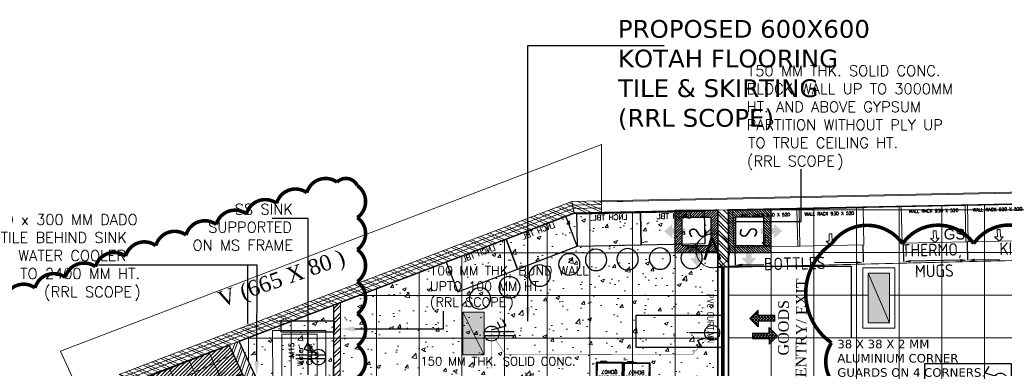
# Model space of a CAD drawing. Header units: millimetres. Extents: x 52937 to 262245, y 6619 to 63681.
# Tile 12 of 56: x 59917 to 73765, y 43276 to 48178. Entities that reach past the tile are written whole.
import ezdxf
from ezdxf.enums import TextEntityAlignment as Align

# ---------------------------------------------------------------- set-up
doc = ezdxf.new("R2010")
doc.units = ezdxf.units.MM
doc.linetypes.add('CONTINU', pattern=[0])
doc.linetypes.add('DASHED', pattern=[0.75, 0.5, -0.25])
for name, color, linetype, lineweight in [('AL_F-SLAT-WALL', 8, 'Continuous', 15), ('BAYS-RR', 8, 'Continuous', 0), ('COLUMN', 8, 'Continuous', 0), ('COUNTERS', 8, 'Continuous', 18), ('FALSE-CEILING', 8, 'Continuous', 13), ('FLOORING-WITH-HATCH', 8, 'Continuous', 20), ('HATCH', 8, 'Continuous', 5), ('PVC-AIR-CURTAIN', 8, 'Continuous', 0), ('SECTIONS', 8, 'DASHED', 20), ('TEXT', 8, 'Continuous', 5), ('WALL-HATCH', 8, 'Continuous', 5), ('WALLS', 8, 'Continuous', 5), ('WATER-COOLER', 8, 'Continuous', 20)]:
    doc.layers.add(name, color=color, linetype=linetype, lineweight=lineweight)
for name, color, linetype in [('AREA', 8, 'Continuous'), ('ARROWS', 6, 'Continuous'), ('CLOUD-REVISIONS', 8, 'Continuous'), ('COLUMN-CLADDING', 8, 'Continuous'), ('DIMENSIONS & CATEGORY - BREAKUP', 8, 'Continuous'), ('E-16A-RAW-POINT', 6, 'Continuous'), ('E-6A-RAW-POINT', 6, 'Continuous'), ('E-P D B -01', 211, 'Continuous'), ('E-UPS-POINT', 4, 'Continuous'), ('F-LOCKERS', 211, 'Continuous'), ('F-LUNCH-TABLE', 211, 'Continuous'), ('RAISED-FLOOR-AREA', 8, 'Continuous')]:
    doc.layers.add(name, color=color, linetype=linetype)
doc.styles.add('1', font='isocpeur.ttf', dxfattribs={"width": 0.75})
doc.styles.add('ARIAL', font='romans.shx', dxfattribs={"width": 0.8})
doc.styles.add('ATTR', font='times.ttf', dxfattribs={"height": 15})
doc.styles.add('FIXTXT', font='iso.shx')
doc.styles.add('GENERAL', font='romans.shx')
doc.styles.add('ISO', font='iso.shx', dxfattribs={"height": 175})
doc.styles.add('Scale_50', font='simplex.shx', dxfattribs={"height": 75})
doc.styles.get("Standard").update_dxf_attribs({"font": 'arial.ttf'})
doc.styles.add('survey', font='times.ttf')
doc.styles.add('VERDANA', font='verdana.ttf')
doc.linetypes.add('ZIGZAG', pattern='A,0.0001,-0.2,[131,ltypeshp.shx,S=0.2,R=0,X=-0.2,Y=0],-0.4,[131,ltypeshp.shx,S=0.2,R=180,X=0.2,Y=0],-0.2', length=0.8001)
doc.dimstyles.new('Nilesh', dxfattribs={"dimtxt": 150, "dimasz": 100, "dimexe": 50, "dimexo": 50, "dimgap": 10, "dimtad": 0, "dimdec": 0, "dimrnd": 5, "dimzin": 0, "dimdsep": 46, "dimtxsty": 'Standard', "dimblk": 'ARCHTICK', "dimcen": 0.09, "dimclrd": 5, "dimclre": 8, "dimclrt": 7, "dimadec": 0, "dimazin": 0, "dimtfac": 1, "dimtdec": 0, "dimtofl": 0, "dimtmove": 1, "dimatfit": 3, "dimfxl": 0.18, "dimtolj": 1, "dimtzin": 0, "dimarcsym": 0})

# ---------------------------------------------------------------- blocks, each defined once
blk = doc.blocks.new('A$C0FCE1A72')
at = {"layer": 'FLOORING-WITH-HATCH', "ltscale": 0.2}
h = blk.add_hatch(dxfattribs=at)
h.set_pattern_fill('ANSI31', color=256, scale=100, angle=540, style=0)
h.set_pattern_definition([(225, (-753112.875, -3701586.918), (8.838834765, -8.838834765), [])])
h.paths.add_polyline_path([(95.9, 377.9), (95.9, 77.9), (395.9, 77.9), (395.9, 377.9)])
h.paths.add_polyline_path([(145.9, 327.9), (145.9, 127.9), (345.9, 127.9), (345.9, 327.9)], flags=16)
at = {"layer": 'FLOORING-WITH-HATCH', "ltscale": 125}
for points in [[(57.2, 254.3), (150.7, 254.6), (150.9, 214.1), (57.4, 213.8), (57.5, 183), (0, 233.7), (57.1, 285.2)], [(227.2, 57.2), (227, 150.7), (267.4, 150.9), (267.7, 57.4), (298.5, 57.5), (247.8, 0), (196.4, 57.1)]]:
    blk.add_hatch(color=0, dxfattribs=at).paths.add_polyline_path(points)
at = {"layer": 'FLOORING-WITH-HATCH', "color": 41, "lineweight": 25}
for points in [[(95.9, 377.9), (95.9, 77.9), (395.9, 77.9), (395.9, 377.9)], [(145.9, 327.9), (145.9, 127.9), (345.9, 127.9), (345.9, 327.9)]]:
    blk.add_lwpolyline(points, close=True, dxfattribs=at)
at = {"layer": 'FLOORING-WITH-HATCH', "linetype": 'ZIGZAG', "ltscale": 100, "insert": (199.6, 299.5), "char_height": 125, "width": 163.178, "attachment_point": 1, "rotation": 0.31721, "style": '1'}
blk.add_mtext('S', dxfattribs=at)
blk = doc.blocks.new('_ArchTick')
at = {"color": 0, "linetype": 'ByBlock', "const_width": 0.15}
blk.add_lwpolyline([(-0.5, -0.5), (0.5, 0.5)], dxfattribs=at)
blk = doc.blocks.new('WATER-COOLER-M15')
at = {"layer": 'WATER-COOLER'}
for points in [[(-1057393, -1158886), (-1057393, -1159636), (-1058143, -1159636), (-1058143, -1158886)], [(-1057515, -1158939), (-1057515, -1159589), (-1058015, -1159589), (-1058015, -1158939)]]:
    blk.add_lwpolyline(points, close=True, dxfattribs=at)
at = {"layer": 'WATER-COOLER', "insert": (-1057917, -1159057, 53342), "char_height": 75, "width": 574.31, "attachment_point": 3, "rotation": 89.9998, "style": 'Scale_50'}
blk.add_mtext('M15 \\PWater  Cooler   ', dxfattribs=at)
blk = doc.blocks.new('930 X 530 - WALL-RACK')
at = {"layer": 'BAYS-RR'}
blk.add_lwpolyline([(2181183, -389879), (2182113, -389879), (2182113, -389359), (2181183, -389359)], close=True, dxfattribs=at)
blk.add_lwpolyline([(2181648, -389879), (2181586, -389818), (2181627, -389818), (2181627, -389715), (2181668, -389715), (2181668, -389818), (2181709, -389818), (2181648, -389879)], dxfattribs=at)
at = {"layer": 'BAYS-RR', "insert": (2181638, -389409), "char_height": 45, "width": 1264.97, "attachment_point": 2, "rotation": 360, "style": 'Scale_50'}
blk.add_mtext('WALL RACK 930 X 520', dxfattribs=at)
blk = doc.blocks.new('LUNCH-TABLE')
at = {"layer": 'F-LUNCH-TABLE'}
blk.add_lwpolyline([(0, 0), (0, -900), (-450, -900), (-450, 0)], close=True, dxfattribs=at)
for centre in [(198, -259), (198, -703)]:
    blk.add_circle(centre, 150, dxfattribs=at)
at = {"layer": 'F-LUNCH-TABLE', "insert": (-435, -713), "char_height": 75, "width": 586.97, "attachment_point": 1, "rotation": 90, "style": 'Scale_50'}
blk.add_mtext('LNCH TBL', dxfattribs=at)
blk = doc.blocks.new('LOCKERS-BOH07')
at = {"layer": 'F-LOCKERS'}
blk.add_lwpolyline([(-190, -457), (190, -457), (190, 0), (-190, 0)], close=True, dxfattribs=at)
at = {"layer": 'F-LOCKERS', "ltscale": 400}
blk.add_lwpolyline([(-178, -445), (178, -445), (178, -12), (-178, -12)], close=True, dxfattribs=at)
at = {"layer": 'F-LOCKERS'}
blk.add_lwpolyline([(40, -457), (40, -470), (131, -470), (131, -457)], dxfattribs=at)
at = {"layer": 'F-LOCKERS', "style": 'FIXTXT'}
blk.add_text('LOCKERS', height=50, rotation=0.0502, dxfattribs=at).set_placement((0, -255), align=Align.MIDDLE_CENTER)
blk.add_attdef('LOCKERS', text='', height=50, dxfattribs=at).set_placement((0, -322), align=Align.MIDDLE_CENTER)
blk = doc.blocks.new('STAFF')
at = {"layer": 'ARROWS'}
h = blk.add_hatch(dxfattribs=at)
h.set_pattern_fill('ANSI37', color=256, scale=50, style=0)
h.set_pattern_definition([(45, (853233.83, -315675.63), (-112.253, 112.253), []), (135, (853233.83, -315675.63), (-112.253, -112.253), [])])
h.paths.add_polyline_path([(849552, -319261), (849972, -319261), (849972, -320521), (850392, -320521), (850392, -319261), (850812, -319261), (850182, -318631)])
for p, q in [((849552, -319261), (850182, -318631)), ((850812, -319261), (850182, -318631)), ((849972, -319261), (849552, -319261)), ((849972, -320521), (849972, -319261)), ((850392, -320521), (850392, -319261)), ((850392, -319261), (850812, -319261)), ((849972, -320521), (850392, -320521))]:
    blk.add_line(p, q, dxfattribs=at)
blk = doc.blocks.new('A$C607846D0')
at = {"layer": 'FALSE-CEILING', "ltscale": 125}
for points in [[(263, 641), (262, 454), (343, 454), (343, 641), (405, 641), (304, 756), (201, 641)], [(677, 247), (490, 247), (490, 327), (677, 328), (677, 390), (792, 288), (677, 185)]]:
    blk.add_hatch(color=0, dxfattribs=at).paths.add_polyline_path(points)
at = {"layer": 'FALSE-CEILING', "ltscale": 0.2}
h = blk.add_hatch(dxfattribs=at)
h.set_pattern_fill('ANSI31', color=256, scale=199.937988, angle=360, style=0)
h.set_pattern_definition([(45, (1502530.488, 7402277.813), (-17.67218843, 17.67218843), [])])
h.paths.add_polyline_path([(0, 0), (0, 600), (600, 600), (600, 0)])
h.paths.add_polyline_path([(100, 100), (100, 500), (500, 500), (500, 100)], flags=16)
at = {"layer": 'FALSE-CEILING', "color": 41, "lineweight": 25}
for points in [[(0, 0), (0, 600), (600, 600), (600, 0)], [(100, 100), (100, 500), (500, 500), (500, 100)]]:
    blk.add_lwpolyline(points, close=True, dxfattribs=at)
at = {"layer": 'FALSE-CEILING', "linetype": 'ZIGZAG', "ltscale": 100, "insert": (192, 143), "char_height": 250, "width": 326.25, "attachment_point": 7, "rotation": 359.6828, "style": '1'}
blk.add_mtext('S', dxfattribs=at)
blk = doc.blocks.new('6A-RAW-POINT')
at = {"layer": 'E-6A-RAW-POINT', "flags": 128}
for points in [[(0, 0), (0, 4)], [(0.5, 1), (1.02, 2.93), (1.88, 2.43)]]:
    blk.add_lwpolyline(points, dxfattribs=at)
blk.add_lwpolyline([(-1, 1, 1), (1, 1, 1)], format="xyb", close=True, dxfattribs=at)
blk = doc.blocks.new('16A-RAW-POINT')
at = {"layer": 'E-16A-RAW-POINT', "color": 6, "flags": 128}
for points in [[(0.31, 0.14), (0.31, 3.34)], [(0.71, 0.14), (0.71, 3.34)], [(0.91, 0.92), (1.32, 2.46), (2.01, 2.06)], [(1.16, 1.86), (1.71, 1.54)]]:
    blk.add_lwpolyline(points, dxfattribs=at)
blk.add_lwpolyline([(-0.29, 0.92, 1), (1.31, 0.92, 1)], format="xyb", close=True, dxfattribs=at)
blk = doc.blocks.new('6A UPS POINT')
at = {"layer": 'E-UPS-POINT'}
h = blk.add_hatch(dxfattribs=at)
h.set_pattern_fill('_USER', color=6, scale=40.02075, angle=90, style=0, pattern_type=0)
h.set_pattern_definition([(90, (-12463.57, -36874.51), (-40.02075, 0), [])])
h.paths.add_polyline_path([(0, 133, 0.414214), (-133, 0, 0.414214), (0, -133)])
at = {"layer": 'E-UPS-POINT', "color": 40, "flags": 128}
for points in [[(0, -133), (0, 400)], [(67, 0), (136, 258), (251, 191)]]:
    blk.add_lwpolyline(points, dxfattribs=at)
blk.add_lwpolyline([(-133, 0, 1), (133, 0, 1)], format="xyb", close=True, dxfattribs=at)

msp = doc.modelspace()

# ---------------------------------------------------------------- hatches: boundary and pattern name
at = {"layer": 'COLUMN'}
for points in [[(72148.6, 44614.6), (71848.6, 44614.6), (71848.6, 43914.6), (72148.6, 43914.6)], [(66148.6, 44064.8), (66448.6, 44064.8), (66448.6, 43464.8), (66148.6, 43464.8)]]:
    msp.add_hatch(color=256, dxfattribs=at).paths.add_polyline_path(points)
at = {"layer": 'FLOORING-WITH-HATCH', "linetype": 'CONTINU'}
h = msp.add_hatch(dxfattribs=at)
h.set_pattern_fill('_USER', color=8, scale=600, style=0, double=1, pattern_type=0)
h.set_pattern_definition([(0, (69884.6, 45503.13), (0, 600), []), (90, (69884.6, 45503.13), (-600, 4e-14), [])])
h.paths.add_polyline_path([(87198.6, 29439.8), (86998.8, 29439.8), (86998.8, 17940.4), (82273.8, 17940.4), (82273.6, 29739.8), (82843.6, 29739.8), (82843.6, 31169.8), (85103.6, 31169.8), (85103.6, 29739.8), (87198.6, 29739.8)], flags=16)
h.paths.add_polyline_path([(71848.6, 44614.6), (72148.6, 44614.6), (72148.6, 43914.6), (71848.6, 43914.6)], flags=16)
h.paths.add_polyline_path([(77548.7, 44615.1), (77848.7, 44615.1), (77848.7, 43915.1), (77548.7, 43915.1)], flags=16)
h.paths.add_polyline_path([(83298.7, 44614.6), (83598.7, 44614.6), (83598.7, 43914.6), (83298.7, 43914.6)], flags=16)
h.paths.add_polyline_path([(83298.7, 40665.4), (83598.7, 40665.4), (83598.7, 39965.4), (83298.7, 39965.4)], flags=16)
h.paths.add_polyline_path([(77548.7, 40665.4), (77848.7, 40665.4), (77848.7, 39965.4), (77548.7, 39965.4)], flags=16)
h.paths.add_polyline_path([(71848.6, 40664.8), (72148.6, 40664.8), (72148.6, 39949.8), (71848.6, 39949.8)], flags=16)
h.paths.add_polyline_path([(77848.7, 35465.4), (77848.7, 34765.4), (77548.7, 34765.4), (77548.7, 35465.4)], flags=16)
h.paths.add_polyline_path([(83298.7, 35465.4), (83598.7, 35465.4), (83598.7, 34965.4), (83298.7, 34965.4)], flags=16)
h.paths.add_polyline_path([(77898.6, 29739.8), (77898.6, 29439.8), (77298.6, 29439.8), (77298.6, 29739.8)], flags=16)
h.paths.add_polyline_path([(72148.6, 29439.8), (71848.6, 29439.8), (71848.6, 30039.8), (72148.6, 30039.8)], flags=17)
h.paths.add_polyline_path([(68798.7, 30139.8), (69098.7, 30139.8), (69098.7, 29439.8), (68798.7, 29439.8)], flags=16)
h.paths.add_polyline_path([(86998.6, 12490.4), (86998.6, 12190.4), (86258.6, 12190.4), (86258.6, 12490.4)], flags=16)
h.paths.add_polyline_path([(71848.6, 37485.9), (71848.6, 38385.9), (73348.6, 38385.9), (73348.6, 37485.9)], flags=16)
h.paths.add_polyline_path([(70878.6, 40179.8), (71848.6, 40179.8), (71848.6, 40664.8), (72148.6, 40664.8), (72148.6, 39949.8), (70878.6, 39954.7), (68248.8, 39964.8), (68248.4, 35415.8), (71548.6, 35416), (72448.6, 35360.9), (72148.6, 35360.9), (72148.6, 34865.4), (71848.6, 34865.4), (71848.6, 35214.8), (65167.2, 35214.8), (67766.7, 29589.6), (74943.8, 29589.6), (74943.8, 26014.8), (76373.6, 26014.8), (76373.6, 26164.8), (76877.5, 26164.8), (76873.6, 23664.8), (76823.6, 23664.8), (76823.6, 20520.3), (76873.6, 20520.3), (76873.6, 19920.3), (76823.6, 19920.3), (76823.6, 16651.8), (78576, 15414), (78635.5, 15498), (79043.6, 15209.1), (78986.7, 15128.8), (82255.2, 12815.3), (82314.1, 12898.4), (82640.6, 12667.3), (82582, 12584.5), (86437.3, 9861.3), (86493.1, 9940.1), (86819.5, 9709), (86766.6, 9634.1), (90398.8, 7063.1), (90422.8, 7097.1), (90708.6, 6895.2), (90708.6, 12429.7), (92958.6, 12429.7), (93254.1, 33285.6), (86771.8, 33285.2), (86771.8, 45844.8), (69885.3, 45503.5), (69885.8, 42889.8), (70878.6, 42889.8)])
h = msp.add_hatch(dxfattribs=at)
h.set_pattern_fill('_USER', color=8, scale=600, style=0, double=1, pattern_type=0)
h.set_pattern_definition([(0, (69735.73, 45500), (0, 600), []), (90, (69735.73, 45500), (-600, 4e-14), [])])
h.paths.add_polyline_path([(66148.7, 39964.8), (66148.6, 40664.8), (66448.6, 40664.8), (66448.7, 40114.8), (67018.6, 40114.9), (67018.6, 40414.9), (68018.6, 40414.9), (68018.6, 42889.8), (69735.8, 42889.8), (69735.9, 45500), (68099.1, 45465.4), (67714.3, 45457.3), (63002.1, 43655.8), (63448.6, 42700.9), (63448.6, 42940.4), (63748.6, 42940.4), (63748.6, 42490.8), (64899.1, 42490.8), (64899.3, 42340.6), (65199, 42340.5), (65198.9, 41340.5), (64898.9, 41340.6), (64909.8, 39694.2), (64488.5, 39694.9), (64489.2, 38561.4), (66298.6, 39405.7), (66298.6, 39964.8)])
h = msp.add_hatch(dxfattribs=at)
h.set_pattern_fill('AR-CONC', color=8, scale=75, style=0)
h.set_pattern_definition([(50, (-10519421.8, -1781447.46), (537.945137, -47.064101), [56.25, -618.75]), (355, (-10519421.8, -1781447.46), (-104.0635, 564.1441), [45, -495]), (100.4514445, (-10519377, -1781451.4), (433.881635, 517.079993), [47.805144, -525.856584]), (46.1842, (-10519421.8, -1781297.46), (800.431, -124.13946), [84.375, -928.125]), (96.6356355, (-10519355.1, -1781307.8), (700.99646, 730.58895), [71.707757, -788.78532]), (351.184164, (-10519421.8, -1781297.5), (700.99646, 730.58895), [67.5, -742.5]), (21, (-10519346.8, -1781334.96), (447.680289, -301.964168), [56.25, -618.75]), (326, (-10519346.8, -1781334.96), (182.4865, 543.862534), [45, -495]), (71.451445, (-10519309.5, -1781360.1), (630.166783, 241.898365), [47.805143, -525.856584]), (37.5, (-10519421.81, -1781447.46), (9.1198915, 249.6703904), [0, -489, 0, -502.5, 0, -496.875]), (7.5, (-10519421.81, -1781447.46), (197.302153, 295.808784), [0, -286.5, 0, -477.75, 0, -189.375]), (327.5, (-10519589.06, -1781447.46), (400.366827, -16.9161538), [0, -187.5, 0, -585, 0, -776.25]), (317.5, (-10519664.06, -1781447.46), (437.389627, 75.078737), [0, -243.75, 0, -388.5, 0, -551.25])])
h.paths.add_polyline_path([(66148.7, 39964.8), (66148.6, 40664.8), (66448.6, 40664.8), (66448.7, 40114.8), (67018.6, 40114.9), (67018.6, 40414.9), (68018.6, 40414.9), (68018.6, 42889.8), (69735.8, 42889.8), (69735.9, 45500), (68099.1, 45465.4), (67714.3, 45457.3), (63002.1, 43655.8), (63448.6, 42700.9), (63448.6, 42940.4), (63748.6, 42940.4), (63748.6, 42490.8), (64899.1, 42490.8), (64899.3, 42340.6), (65199, 42340.5), (65198.9, 41340.5), (64898.9, 41340.6), (64909.8, 39694.2), (64488.5, 39694.9), (64489.2, 38561.4), (66298.6, 39405.7), (66298.6, 39964.8)])
h = msp.add_hatch(dxfattribs=at)
h.set_pattern_fill('_USER', color=8, scale=300, angle=25, style=0, double=1, pattern_type=0)
h.set_pattern_definition([(25, (63301.6, 42656.44), (-126.785, 271.89), []), (115, (63301.6, 42656.44), (-271.89, -126.785), [])])
h.paths.add_polyline_path([(62144.4, 42113.1), (63301.9, 42656.6), (62861.4, 43602.9), (61666.5, 43146.3)])
at = {"layer": 'HATCH', "linetype": 'Continuous'}
h = msp.add_hatch(dxfattribs=at)
h.set_pattern_fill('ANSI31', color=8, scale=300, style=0)
h.set_pattern_definition([(45, (-10519421.813, -1781447.46), (-26.5165043, 26.5165043), [])])
h.paths.add_polyline_path([(62008.6, 42050.4), (63301.9, 42656.6), (62861.4, 43602.9), (61530.7, 43083.5)])
at = {"layer": 'HATCH', "linetype": 'CONTINU'}
h = msp.add_hatch(dxfattribs=at)
h.set_pattern_fill('_USER', color=8, scale=600, angle=25, style=0, double=1, pattern_type=0)
h.set_pattern_definition([(25, (63301.93, 42656.6), (-253.57, 543.78), []), (115, (63301.93, 42656.6), (-543.78, -253.57), [])])
h.paths.add_polyline_path([(62008.6, 42050.3), (63301.9, 42656.6), (62861.4, 43602.9), (61530.7, 43083.5)])
at = {"layer": 'SECTIONS'}
h = msp.add_hatch(color=256, dxfattribs=at)
h.paths.add_polyline_path([(70002.7, 44935.4), (69904.4, 44933.3, 0.1948993), (69834, 45097.2)])
h.paths.add_polyline_path([(69498.2, 45095.2), (69659.9, 45264), (69828.7, 45102.2, 0.40519)])
h.paths.add_polyline_path([(69331.4, 44921.2), (69493.1, 45089.9, 0.1948993), (69429.7, 44923.3)])
at = {"layer": 'WALL-HATCH'}
h = msp.add_hatch(dxfattribs=at)
h.set_pattern_fill('ANSI32', color=256, scale=250, angle=-69.08671, style=0)
h.set_pattern_definition([(335.9132904, (9306515.14, 5520879.4), (38.2611288, 85.5870815), []), (335.9132904, (9306530.91, 5520838.12), (38.2611288, 85.5870815), [])])
h.paths.add_polyline_path([(61526.6, 43092.8), (67714.2, 45457.3), (67682, 45621.6), (61316.8, 43189.3)])
h = msp.add_hatch(dxfattribs=at)
h.set_pattern_fill('ANSI32', color=256, scale=250, angle=-69.08671, style=0)
h.set_pattern_definition([(335.9132904, (-10519421.81, -1781447.46), (38.2611288, 85.5870815), []), (335.9132904, (-10519406.04, -1781488.74), (38.2611288, 85.5870815), [])])
h.paths.add_polyline_path([(68099, 45465.4), (68099.1, 45630.4), (67682, 45621.6), (67714.1, 45457.2)])
h = msp.add_hatch(dxfattribs=at)
h.set_pattern_fill('ANSI32', color=256, scale=10, angle=449.97824, style=0)
h.set_pattern_definition([(134.97824, (187040.82, 86929.305), (-67.377495, -67.32634), []), (134.97824, (187040.84, 86974.21), (-67.377495, -67.32634), [])])
h.paths.add_polyline_path([(69735.8, 44704.6), (69885.8, 44704.5), (69884.6, 45503.1), (69735.9, 45500)])
h = msp.add_hatch(dxfattribs=at)
h.set_pattern_fill('ANSI32', color=256, scale=300, angle=180, style=0)
h.set_pattern_definition([(225, (-10519421.81, -1781447.46), (79.5495129, -79.5495129), []), (225, (-10519474.85, -1781447.46), (79.5495129, -79.5495129), [])])
h.paths.add_polyline_path([(64425.5, 42490.8), (64325.5, 42490.8), (64329, 44163.7), (64429.4, 44201.9)])
h = msp.add_hatch(dxfattribs=at)
h.set_pattern_fill('ANSI32', color=256, scale=10, angle=745.08288, style=0)
h.set_pattern_definition([(70.08288, (180635.88, -72489.16), (-89.55275, 32.447913), []), (70.08288, (180676.55, -72470.12), (-89.55275, 32.447913), [])])
h.paths.add_polyline_path([(63448.6, 42340.4), (63448.6, 42940.4), (63336.7, 42940.4), (63002.1, 43655.8), (62861, 43603.5)])

# ---------------------------------------------------------------- linework, layer by layer
at = {"layer": 'AREA', "const_width": 5}
msp.add_lwpolyline([(68018.6, 35385.7), (68018.6, 42892.8), (69735.9, 42892.8), (69735.7, 45506.3), (67714.2, 45457.3), (61526.6, 43092.8), (65097.8, 35365), (68018.6, 35365.1), (68018.6, 35385.7)], dxfattribs=at)
at = {"layer": 'ARROWS'}
for points in [[(69996.7, 45339.5), (70908.2, 45339.5), (70908.2, 46075.5)], [(63973.6, 43185.4), (63973.6, 45384.5), (63469.2, 45384.5)], [(63249.7, 43378.4), (63255.2, 44725), (61024.7, 44725)], [(63127.7, 43903.9), (63127.7, 44725)], [(64629.1, 43829), (65875.7, 43829), (65875.7, 44078.1)]]:
    msp.add_lwpolyline(points, dxfattribs=at)
for points in [[(69996.7, 45306.2), (69796.7, 45339.5), (69996.7, 45372.9)], [(63161, 43903.9), (63127.7, 43703.9), (63094.3, 43903.9)], [(64629.1, 43795.7), (64429.1, 43829), (64629.1, 43862.4)], [(63283, 43378.3), (63248.8, 43178.4), (63216.3, 43378.5)]]:
    msp.add_solid(points, dxfattribs=at)
at = {"layer": 'CLOUD-REVISIONS', "const_width": 50}
for points in [[(71333.7, 45025.9, -0.5205671), (72333.7, 45027.7, -0.5205671), (73333.7, 45029.6, -0.5205671), (74333.7, 45031.4, -0.5205671)], [(74610.7, 42911, -0.5205671), (73610.7, 42911, -0.5205671), (72610.7, 42911, -0.5205671), (71610.7, 42911, -0.5205671), (71333.7, 43634, -0.5205671), (71333.7, 45025.9, -0.5205671)]]:
    msp.add_lwpolyline(points, format="xyb", dxfattribs=at)
at = {"layer": 'COLUMN'}
for p, q in [((71848.6, 44614.6), (72148.6, 43914.6)), ((66148.6, 44064.8), (66448.6, 43464.8))]:
    msp.add_line(p, q, dxfattribs=at)
for points in [[(71773.6, 44689.6), (72223.6, 44689.6), (72223.6, 43839.6), (71773.6, 43839.6)], [(71773.6, 44689.6), (72223.6, 44689.6), (72223.6, 43839.6), (71773.6, 43839.6)], [(71848.6, 43914.6), (72148.6, 43914.6), (72148.6, 44614.6), (71848.6, 44614.6)], [(71848.6, 44614.6), (72148.6, 44614.6), (72148.6, 43914.6), (71848.6, 43914.6)], [(71848.6, 44614.6), (72148.6, 44614.6), (72148.6, 43914.6), (71848.6, 43914.6)], [(66148.6, 44064.8), (66448.6, 44064.8), (66448.6, 43464.8), (66148.6, 43464.8)], [(66448.6, 44064.8), (66448.6, 43464.8), (66148.6, 43464.8), (66148.6, 44064.8)], [(66148.6, 43464.8), (66148.6, 44064.8), (66448.6, 44064.8), (66448.6, 43464.8)]]:
    msp.add_lwpolyline(points, close=True, dxfattribs=at)
at = {"layer": 'COLUMN-CLADDING', "ltscale": 10, "const_width": 5}
for points in [[(69735.8, 44742.6), (69735.8, 44704.6), (69773.8, 44704.6)], [(69886, 44742.6), (69886, 44704.6), (69848, 44704.6)]]:
    msp.add_lwpolyline(points, dxfattribs=at)
at = {"layer": 'COUNTERS'}
for p, q in [((67682, 45621.6, 0), (61316.8, 43189.3, 0)), ((67691.7, 45571.8, 0), (61384.7, 43161.7, 0)), ((67682, 45621.6, 0), (68099.1, 45630.4)), ((67691.7, 45571.8, 0), (68100.1, 45580.4)), ((67701.5, 45522, 0), (61452.5, 43134.1, 0)), ((67714.1, 45457.2, 0), (61465.1, 43069.3, 0)), ((67701.5, 45522, 0), (68101.2, 45530.5)), ((67714.1, 45457.3), (68099.1, 45465.4, 0))]:
    msp.add_line(p, q, dxfattribs=at)
at = {"layer": 'COUNTERS', "ltscale": 0.01}
for p, q in [((63002.1, 43655.8), (64329, 44163.7)), ((63448.6, 42700.9), (63002.1, 43655.8))]:
    msp.add_line(p, q, dxfattribs=at)
at = {"layer": 'DIMENSIONS & CATEGORY - BREAKUP', "color": 8}
for p, q in [((71773.6, 45012.9), (71778.9, 44766.5)), ((72340.6, 45034.1, 0), (72346, 44778.6, 0)), ((73240.4, 45053.3, 0), (73245.8, 44797.7, 0)), ((73240.4, 45053.3, 0), (73245.8, 44797.7, 0)), ((69974, 44974.6), (69979.3, 44728.1)), ((70079.3, 44730.3), (70383.3, 44736.7)), ((71678.9, 44764.4), (71374.9, 44757.9)), ((73145.8, 44795.6, 0), (72446, 44780.7, 0)), ((73345.8, 44799.9, 0), (73698.4, 44807.4, 0))]:
    msp.add_line(p, q, dxfattribs=at)
for points in [[(70078.9, 44746.9), (70079.6, 44713.6), (69979.3, 44728.1)], [(71678.5, 44781), (71679.3, 44747.7), (71778.9, 44766.5)], [(72445.6, 44797.4, 0), (72446.4, 44764, 0), (72346, 44778.6, 0)], [(73145.5, 44812.3, 0), (73146.2, 44779, 0), (73245.8, 44797.7, 0)], [(73345.4, 44816.5, 0), (73346.1, 44783.2, 0), (73245.8, 44797.7, 0)]]:
    msp.add_solid(points, dxfattribs=at)
at = {"layer": 'E-6A-RAW-POINT'}
msp.add_lwpolyline([(68588.6, 44024.7), (69810.8, 44024.7), (69810.8, 43569.6), (68588.6, 43569.6)], close=True, dxfattribs=at)
at = {"layer": 'E-P D B -01', "color": 2, "linetype": 'ByBlock', "extrusion": (1.94853e-08, -4.72426e-08, 1), "elevation": 0}
msp.add_lwpolyline([(64346.2, 43938.8), (63590.2, 43938.8), (63590.2, 43787.8), (64346.2, 43787.8)], close=True, dxfattribs=at)
at = {"layer": 'E-P D B -01', "color": 2, "linetype": 'ByBlock'}
msp.add_lwpolyline([(64119.1, 43433.3), (63968.2, 43631.9), (63968.2, 43787.8)], dxfattribs=at)
at = {"layer": 'E-P D B -01', "color": 150, "linetype": 'ByBlock', "const_width": 5, "elevation": 0}
msp.add_lwpolyline([(69655.4, 43775.8), (69379.2, 43471.2), (66747.6, 43474), (66554, 43764.8), (66554, 43275.4)], dxfattribs=at)
at = {"layer": 'E-UPS-POINT', "color": 3, "elevation": 0}
msp.add_lwpolyline([(73865.7, 43340), (72643.5, 43340), (72643.5, 42884.9), (73865.7, 42884.9)], close=True, dxfattribs=at)
at = {"layer": 'FALSE-CEILING', "color": 8, "linetype": 'Continuous', "const_width": 20, "elevation": 5113.3}
msp.add_lwpolyline([(62008.6, 42050.4), (63301.9, 42656.6), (62861.4, 43602.9), (61530.7, 43083.5)], close=True, dxfattribs=at)
at = {"layer": 'FLOORING-WITH-HATCH', "color": 8, "linetype": 'Continuous', "const_width": 20}
msp.add_lwpolyline([(74943.8, 29589.6), (67766.7, 29589.6), (65167.2, 35214.8), (71848.6, 35214.8), (71848.6, 34865.4), (72148.6, 34865.4), (72148.6, 35410.9), (71548.6, 35416), (68248.4, 35415.8), (68248.8, 39964.8), (72148.6, 39949.8), (72148.6, 40664.8), (71848.6, 40664.8), (71848.6, 40179.8), (70878.6, 40179.8), (70878.6, 42889.8), (69885.8, 42889.8), (69885.3, 45503.1), (86771.8, 45844.8)], dxfattribs=at)
at = {"layer": 'FLOORING-WITH-HATCH', "color": 8, "linetype": 'Continuous', "const_width": 20, "elevation": 0}
msp.add_lwpolyline([(69735.8, 42889.8), (69735.9, 45500), (68099.1, 45465.4), (67714.3, 45457.3), (63002.1, 43655.8), (63448.6, 42700.9)], dxfattribs=at)
at = {"layer": 'FLOORING-WITH-HATCH', "color": 8, "linetype": 'Continuous', "const_width": 20, "elevation": 5113.3}
msp.add_lwpolyline([(62144.4, 42113.1), (63301.9, 42656.6), (62861.4, 43602.9), (61666.5, 43146.3)], close=True, dxfattribs=at)
at = {"layer": 'HATCH', "ltscale": 2000}
for p, q in [((68099.1, 46423.3), (60488.7, 43515.2)), ((68099.1, 45630.4), (68099.1, 46423.3)), ((60488.7, 43515.2), (69781.2, 23406.9))]:
    msp.add_line(p, q, dxfattribs=at)
at = {"layer": 'PVC-AIR-CURTAIN', "ltscale": 100, "const_width": 50}
msp.add_lwpolyline([(69806.7, 42889.8), (69806.7, 44704.6)], dxfattribs=at)
at = {"layer": 'PVC-AIR-CURTAIN', "ltscale": 500}
msp.add_lwpolyline([(69735.8, 44704.6), (69735.8, 42889.8), (69885.8, 42889.8), (69885.8, 44704.6)], close=True, dxfattribs=at)
at = {"layer": 'RAISED-FLOOR-AREA', "color": 8, "const_width": 50}
msp.add_lwpolyline([(59707.6, 44258.6, -0.5205671), (60132.4, 44407.2, -0.5205671), (60557.1, 44555.9, -0.5205671), (60981.9, 44704.6, -0.5205671), (61406.6, 44853.2, -0.5205671), (61831.3, 45001.9, -0.5205671), (62256.1, 45150.5, -0.5205671), (62680.8, 45299.2, -0.5205671), (63105.5, 45447.8, -0.5205671), (63530.3, 45596.5, -0.5205671), (63955, 45745.2, -0.5205671), (64379.7, 45893.8, -0.5205671), (64664.7, 45845.5, -0.5205671), (64664.7, 45395.5, -0.5205671), (64664.7, 44945.5, -0.5205671), (64664.7, 44495.5, -0.5205671), (64664.7, 44045.5, -0.5205671), (64664.7, 43595.5, -0.5205671), (64664.7, 43145.5, -0.5205671)], format="xyb", dxfattribs=at)
at = {"layer": 'RAISED-FLOOR-AREA', "color": 8, "linetype": 'Continuous', "const_width": 20, "elevation": 5113.3}
msp.add_lwpolyline([(62008.6, 42050.4), (63301.9, 42656.6), (62861.4, 43602.9), (61530.7, 43083.5)], close=True, dxfattribs=at)
at = {"layer": 'SECTIONS'}
msp.add_line((69331.4, 44921.2, 0), (69659.9, 45264, 0), dxfattribs=at)
at = {"layer": 'SECTIONS', "ltscale": 0.02, "const_width": 12, "elevation": 0}
msp.add_lwpolyline([(87388, 45112.2), (69672.1, 44691)], dxfattribs=at)
at = {"layer": 'SECTIONS'}
msp.add_circle((69667, 44928.3, 0), 237.4, dxfattribs=at)
at = {"layer": 'WALLS'}
for p, q in [((76946.8, 45817.8, 0), (68099.1, 45630.4, 0)), ((76947.1, 45802.8, 0), (68099.1, 45615.4, 0)), ((68099, 45465.4, 0), (76135, 45635.3, 0)), ((68202.3, 45617.8), (68402.3, 45622))]:
    msp.add_line(p, q, dxfattribs=at)
for points in [[(61526.6, 43092.8), (67714.2, 45457.3), (67682, 45621.6), (61316.8, 43189.3)], [(69735.8, 44704.6), (69885.8, 44704.5), (69884.6, 45503.1), (69735.9, 45500)], [(64425.5, 42490.8), (64325.5, 42490.8), (64329, 44163.7), (64429.4, 44201.9)], [(63448.6, 42340.4), (63448.6, 42940.4), (63336.7, 42940.4), (63002.1, 43655.8), (62861, 43603.5)]]:
    msp.add_lwpolyline(points, close=True, dxfattribs=at)
at = {"layer": 'WALLS', "elevation": 0}
msp.add_lwpolyline([(68099, 45465.4), (68099.1, 45630.4), (67682, 45621.6), (67714.1, 45457.2)], close=True, dxfattribs=at)

# ---------------------------------------------------------------- block references
at = {"layer": 'AL_F-SLAT-WALL', "xscale": -1}
for p, rotation in [((67759.1, 44992.7), 91.20899203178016), ((68658.9, 45011.7), 91.20899203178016), ((66918.3, 44671.4), 110.9132887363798), ((66077.6, 44350.2), 110.9132887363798)]:
    msp.add_blockref('LUNCH-TABLE', p, dxfattribs=dict(at, rotation=rotation))
at = {"layer": 'AL_F-SLAT-WALL', "rotation": 0.005446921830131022}
msp.add_blockref('WATER-COOLER-M15', (1121507.4, 1202794.4), dxfattribs=at)
at = {"layer": 'AL_F-SLAT-WALL', "extrusion": (0, 0, -1)}
ref = msp.add_blockref('LOCKERS-BOH07', (-68208.6, 42902), dxfattribs=dict(at, xscale=-1, zscale=-1, rotation=180.873470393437))
ref.add_attrib('LOCKERS', 'BOH07', dxfattribs={"height": 50, "rotation": 179.12653, "style": 'GENERAL'}).set_placement((68210.6, 43223.6), align=Align.MIDDLE_CENTER)
ref = msp.add_blockref('LOCKERS-BOH07', (-68588.6, 42896.2), dxfattribs=dict(at, xscale=-1, zscale=-1, rotation=180.873470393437))
ref.add_attrib('LOCKERS', 'BOH07', dxfattribs={"height": 50, "rotation": 179.12653, "style": 'GENERAL'}).set_placement((68590.5, 43217.8), align=Align.MIDDLE_CENTER)
at = {"layer": 'BAYS-RR', "rotation": 1.220881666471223}
for p in [(-2116669, 388350.3, 0), (-2115769.2, 388369.5, 0), (-2119035.5, 388290.8, 0), (-2118135.7, 388309.9, 0)]:
    msp.add_blockref('930 X 530 - WALL-RACK', p, dxfattribs=at)
at = {"layer": 'E-16A-RAW-POINT', "yscale": 131.7775735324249, "zscale": 131.7775735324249}
for p, xscale, rotation in [((66433.3, 43698.1), -131.7775735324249, 270), ((64239.9, 43366.5), 131.7775735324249, 90.00000000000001)]:
    msp.add_blockref('16A-RAW-POINT', p, dxfattribs=dict(at, xscale=xscale, rotation=rotation))
at = {"layer": 'E-6A-RAW-POINT', "extrusion": (6.41588e-20, -4.264e-08, 1), "xscale": -105.9440865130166, "yscale": 105.9440865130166, "zscale": 105.9440865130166, "rotation": 90}
msp.add_blockref('6A-RAW-POINT', (69761.3, 43775.8, 0), dxfattribs=at)
at = {"layer": 'E-UPS-POINT', "color": 5, "extrusion": (5.95735e-08, -4.51099e-08, 1), "xscale": 0.8333333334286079, "yscale": 0.8333333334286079, "zscale": 0.8333333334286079, "rotation": 89.83052751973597}
msp.add_blockref('6A UPS POINT', (73708, 43092.3, 0), dxfattribs=at)
at = {"layer": 'FALSE-CEILING', "color": 8, "extrusion": (-0.012463, -0.005798, 0.999906), "rotation": 114.9440458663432}
msp.add_blockref('A$C607846D0', (63422.7, 42715.3, 9189.3), dxfattribs=at)
at = {"layer": 'FLOORING-WITH-HATCH', "color": 8, "yscale": 2, "zscale": 2}
for p, xscale, rotation in [((68980.1, 44708.2), -2, 270), ((70640.4, 44711.4, 0), 2, 90)]:
    msp.add_blockref('A$C0FCE1A72', p, dxfattribs=dict(at, xscale=xscale, rotation=rotation))
at = {"layer": 'PVC-AIR-CURTAIN', "xscale": 0.1857422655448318, "yscale": 0.1857422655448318, "zscale": 0.1857422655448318}
for p, rotation in [((10918.6, -113905.2, 305555.5), 89.96926591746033), ((129841, 201615.5, 305555.5), 269.9692659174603)]:
    msp.add_blockref('STAFF', p, dxfattribs=dict(at, rotation=rotation))

# ---------------------------------------------------------------- texts
at = {"layer": 'DIMENSIONS & CATEGORY - BREAKUP', "color": 8, "linetype": 'CONTINU', "style": 'ISO'}
for s, p in [('THERMO,', (72323.1, 44844.5, 0)), ('KITCHEN', (73697.2, 44869.4, 0)), ('BOTTLES', (70385.2, 44652.9)), ('MUGS', (72509.2, 44552.7, 0))]:
    msp.add_text(s, height=175, rotation=1.22088, dxfattribs=at).set_placement(p)
at = {"layer": 'DIMENSIONS & CATEGORY - BREAKUP', "insert": (73063.4, 45237.1, 0), "char_height": 150, "attachment_point": 2, "style": 'ISO'}
msp.add_mtext_dynamic_manual_height_columns('\\pxqc;{\\fArial|b0|i0|c0|p34;\\C1;GS}', width=221.456, gutter_width=1, heights=[0], dxfattribs=at)
at = {"layer": 'SECTIONS', "style": 'ARIAL'}
msp.add_text('A', height=318.5, rotation=1.213, dxfattribs=at).set_placement((69535.3, 44800.4, 0))
at = {"layer": 'TEXT', "style": 'ARIAL'}
for s, height, p in [('150 MM THK. SOLID CONC.', 150, (70134, 47383.9)), ('BLOCK WALL UP TO 3000MM', 150, (70141.9, 47130.8)), ('HT. AND ABOVE GYPSUM', 150, (70141.9, 46877.7)), ('PARTITION WITHOUT PLY UP', 150, (70141.9, 46624.5)), ('TO TRUE CEILING HT.', 150, (70162, 46371.4)), ('(', 150, (70143.8, 46114.7)), ('RRL SCOPE', 150, (70237.5, 46114.7)), (')', 150, (71414.1, 46114.7)), ('SS SINK', 150, (62942.5, 45438.6)), ('300 x 300 MM DADO', 150, (59448.1, 45291.3)), ('SUPPORTED', 150, (62568.9, 45185.5)), ('TILE BEHIND SINK', 150, (59650.6, 45038.6)), ('ON MS FRAME', 150, (62347.5, 44932.4)), ('AND WATER COOLER', 150, (59401.1, 44785.5)), ('UP TO 2400 MM HT.', 150, (59545.7, 44532.4)), ('100 MM THK. BUND WALL', 130, (65677.1, 44584.5)), ('UPTO 100 MM HT.', 130, (65685.8, 44365.1)), ('(', 150, (60259.2, 44275.6)), ('RRL SCOPE', 150, (60352.8, 44275.6)), (')', 150, (61529.5, 44275.6)), ('(', 130, (65685.6, 44142.6)), ('RRL SCOPE', 130, (65766.8, 44142.6)), (')', 130, (66786.5, 44142.6)), ('150 MM THK. SOLID CONC.', 120, (65552.3, 43314.6))]:
    msp.add_text(s, height=height, rotation=360, dxfattribs=at).set_placement(p)
at = {"layer": 'TEXT', "color": 8, "insert": (70111.2, 48173.4), "char_height": 250, "width": 3560.425, "attachment_point": 2, "style": 'VERDANA'}
msp.add_mtext('\\pxql;{\\C0;PROPOSED 600X600 \\PKOTAH FLOORING \\PTILE & SKIRTING\\P(\\C1;RRL SCOPE\\C0;) }', dxfattribs=at)
at = {"layer": 'TEXT', "attachment_point": 2}
for s, insert, char_height, width, rotation, style in [('V (665 X 80 )', (63562.1, 44646.2), 220, 2475.225, 19.26923, 'survey'), ('\\pxqc;{\\C7;GOODS \\PENTRY/ EXIT}', (70583.4, 43846.6, -488665), 150, 2224.931, 89.65205, 'ATTR')]:
    msp.add_mtext(s, dxfattribs=dict(at, insert=insert, char_height=char_height, width=width, rotation=rotation, style=style))
at = {"layer": 'TEXT', "ltscale": 100, "insert": (69583.9, 43630.5, 18539.4), "char_height": 100, "width": 1838.248, "attachment_point": 9, "rotation": 270.36099, "style": '1'}
msp.add_mtext('PVC CURTAIN', dxfattribs=at)
at = {"layer": 'TEXT', "insert": (73521.1, 43155), "char_height": 120, "width": 2104.947, "attachment_point": 9, "style": 'ARIAL'}
msp.add_mtext('\\pxql,t13;{\\fVerdana|b0|i0|c0|p34;\\W1;38 X 38 X 2 MM ALUMINIUM CORNER GUARDS ON 4 CORNERS.}', dxfattribs=at)

# ---------------------------------------------------------------- leaders
at = {"layer": 'ARROWS', "color": 8, "linetype": 'Continuous'}
msp.add_leader([(67063.5, 43938.1), (67063.5, 47814.7), (68981.7, 47814.7)], dimstyle='Nilesh', override={"dimtxt": 175, "dimasz": 200, "dimfxl": 0.5, "dimarcsym": 1}, dxfattribs=at)
at = {"layer": 'ARROWS'}
msp.add_leader([(69886, 44713.9), (71609.2, 44713.9), (71609.2, 43715)], dimstyle='Nilesh', override={"dimtxt": 175, "dimasz": 200, "dimfxl": 0.5, "dimarcsym": 1}, dxfattribs=at)

doc.saveas('drawing.dxf')
